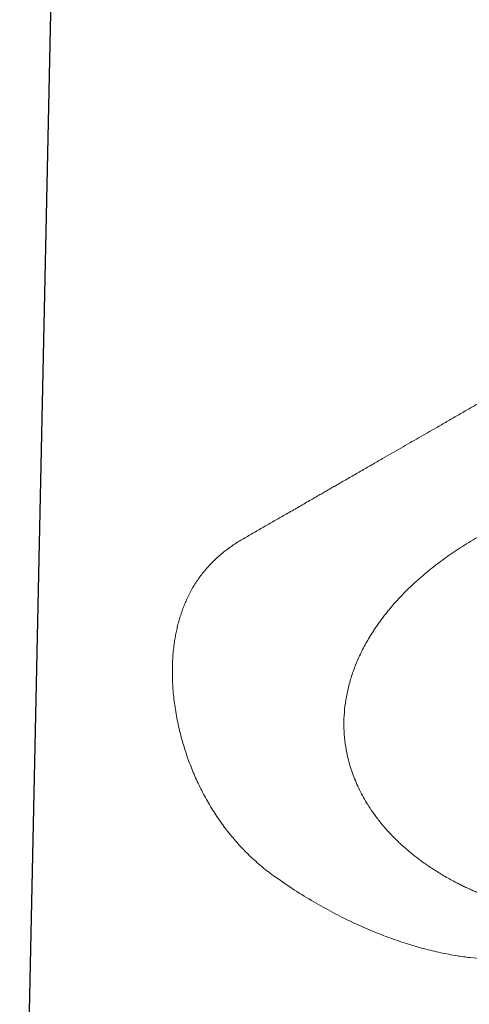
# Model space of a CAD drawing. Header units: millimetres. Extents: x 8 to 927, y 12 to 1100.
# Tile 8 of 31: x 793 to 831, y 194 to 277. Entities that reach past the tile are written whole.
import ezdxf

# ---------------------------------------------------------------- set-up
doc = ezdxf.new("R2010")
doc.units = ezdxf.units.MM

msp = doc.modelspace()

# ---------------------------------------------------------------- linework, layer by layer
at = {"color": 7, "linetype": 'Continuous', "lineweight": 30}
msp.add_line((796.259, 296.104), (793.283, 156.905), dxfattribs=at)
at = {"color": 8, "linetype": 'Continuous', "lineweight": 0}
for points, knots in [([(841.922, 250.386), (841.884, 250.365), (841.601, 250.201), (841.047, 249.881), (840.259, 249.426), (839.443, 248.956), (838.604, 248.472), (837.742, 247.974), (836.858, 247.465), (835.993, 246.965), (835.149, 246.478), (834.327, 246.004), (833.489, 245.521), (832.636, 245.029), (831.773, 244.531), (830.9, 244.028), (830.021, 243.521), (829.128, 243.007), (828.288, 242.522), (827.5, 242.068), (826.764, 241.643), (826.019, 241.214), (825.266, 240.78), (824.505, 240.341), (823.689, 239.871), (822.819, 239.369), (821.895, 238.837), (820.964, 238.301), (820.23, 237.878), (819.693, 237.568), (819.351, 237.371), (819.008, 237.173), (818.662, 236.974), (818.314, 236.773), (817.965, 236.572), (817.403, 236.248), (816.628, 235.801), (815.679, 235.254), (814.756, 234.723), (813.861, 234.208), (812.96, 233.69), (812.368, 233.349), (812.068, 233.176)], [0, 0, 0, 0, 0.004218, 0.031823, 0.05955, 0.087435, 0.115513, 0.143821, 0.172393, 0.201262, 0.226678, 0.252451, 0.278603, 0.305151, 0.332115, 0.359019, 0.386356, 0.414142, 0.44239, 0.465203, 0.488424, 0.512059, 0.536113, 0.560593, 0.585503, 0.615421, 0.645952, 0.677104, 0.708884, 0.720494, 0.732236, 0.744111, 0.75612, 0.768261, 0.780537, 0.792946, 0.827764, 0.863602, 0.896467, 0.930153, 0.964663, 1, 1, 1, 1]), ([(831.696, 233.285), (831.216, 232.999), (830.268, 232.435), (828.934, 231.518), (827.693, 230.57), (826.506, 229.552), (825.384, 228.464), (824.591, 227.58), (824.098, 226.977), (823.855, 226.668), (823.62, 226.357), (823.394, 226.045), (823.177, 225.733), (822.813, 225.186), (822.337, 224.398), (821.804, 223.353), (821.36, 222.298), (821.006, 221.237), (820.743, 220.173), (820.57, 219.109), (820.488, 218.049), (820.496, 216.994), (820.594, 215.949), (820.758, 215.045), (820.954, 214.277), (821.153, 213.64), (821.388, 213.006), (821.66, 212.377), (821.967, 211.754), (822.311, 211.138), (822.691, 210.53), (823.153, 209.865), (823.715, 209.146), (824.394, 208.379), (824.99, 207.783), (825.465, 207.344), (825.794, 207.055), (826.135, 206.769), (826.487, 206.487), (826.851, 206.208), (827.38, 205.822), (828.09, 205.341), (829.004, 204.785), (829.752, 204.377), (830.306, 204.097), (830.649, 203.93), (830.998, 203.767), (831.353, 203.609), (831.621, 203.493), (831.771, 203.431), (831.8, 203.419)], [0, 0, 0, 0, 0.03985, 0.078608, 0.116304, 0.152973, 0.19287, 0.231584, 0.241538, 0.251416, 0.26122, 0.27095, 0.280609, 0.290197, 0.320994, 0.351246, 0.381008, 0.410334, 0.439285, 0.467921, 0.496305, 0.524503, 0.552581, 0.580605, 0.598209, 0.615953, 0.633852, 0.65192, 0.670173, 0.688624, 0.707288, 0.726178, 0.751459, 0.777591, 0.804598, 0.815454, 0.826449, 0.837586, 0.848865, 0.860288, 0.871855, 0.897586, 0.923932, 0.9509, 0.960122, 0.969416, 0.978781, 0.988218, 0.997727, 1, 1, 1, 1]), ([(812.068, 233.176), (811.912, 233.084), (811.6, 232.9), (811.156, 232.607), (810.729, 232.303), (810.322, 231.984), (809.933, 231.652), (809.563, 231.306), (809.209, 230.944), (808.875, 230.567), (808.559, 230.178), (808.264, 229.776), (807.99, 229.363), (807.735, 228.937), (807.501, 228.498), (807.292, 228.06), (807.107, 227.625), (806.943, 227.197), (806.793, 226.762), (806.659, 226.321), (806.539, 225.872), (806.435, 225.418), (806.345, 224.958), (806.262, 224.443), (806.189, 223.871), (806.134, 223.234), (806.101, 222.587), (806.093, 221.928), (806.107, 221.258), (806.146, 220.577), (806.208, 219.886), (806.295, 219.186), (806.407, 218.478), (806.544, 217.761), (806.706, 217.037), (806.884, 216.347), (807.073, 215.693), (807.27, 215.079), (807.487, 214.465), (807.724, 213.852), (807.981, 213.24), (808.26, 212.629), (808.558, 212.024), (808.874, 211.426), (809.208, 210.839), (809.561, 210.262), (809.934, 209.696), (810.325, 209.14), (810.736, 208.596), (811.168, 208.063), (811.62, 207.543), (812.092, 207.036), (812.582, 206.546), (813.092, 206.073), (813.62, 205.618), (814.167, 205.179), (814.546, 204.903), (814.736, 204.765)], [0, 0, 0, 0, 0.017841, 0.035643, 0.053427, 0.071212, 0.089019, 0.106868, 0.12478, 0.142884, 0.160882, 0.178794, 0.19664, 0.21444, 0.232214, 0.249983, 0.266173, 0.282249, 0.298223, 0.314108, 0.329917, 0.345663, 0.361324, 0.376735, 0.397228, 0.417682, 0.438125, 0.458586, 0.479091, 0.499669, 0.520321, 0.541014, 0.561777, 0.582638, 0.603627, 0.624771, 0.642513, 0.660259, 0.678027, 0.695839, 0.713715, 0.731673, 0.749735, 0.767627, 0.785448, 0.803219, 0.820959, 0.838689, 0.85643, 0.874203, 0.892129, 0.910036, 0.927943, 0.945873, 0.963845, 0.98188, 1, 1, 1, 1]), ([(814.736, 204.765), (815.272, 204.394), (816.331, 203.661), (817.949, 202.669), (819.551, 201.774), (821.135, 200.98), (822.696, 200.282), (824.227, 199.677), (825.725, 199.164), (827.185, 198.737), (828.605, 198.396), (829.901, 198.151), (831.084, 197.985), (832.161, 197.878), (833.221, 197.82), (834.261, 197.808), (835.28, 197.843), (836.277, 197.924), (837.491, 198.08), (838.895, 198.361), (840.375, 198.782), (841.267, 199.155), (841.669, 199.323)], [0, 0, 0, 0, 0.063715, 0.12568, 0.185909, 0.244417, 0.301223, 0.356345, 0.409806, 0.461629, 0.51184, 0.56047, 0.599221, 0.637551, 0.675477, 0.713019, 0.750196, 0.78703, 0.82354, 0.886707, 0.94907, 1, 1, 1, 1])]:
    msp.add_open_spline(points, degree=3, knots=knots, dxfattribs=at)

doc.saveas('drawing.dxf')
